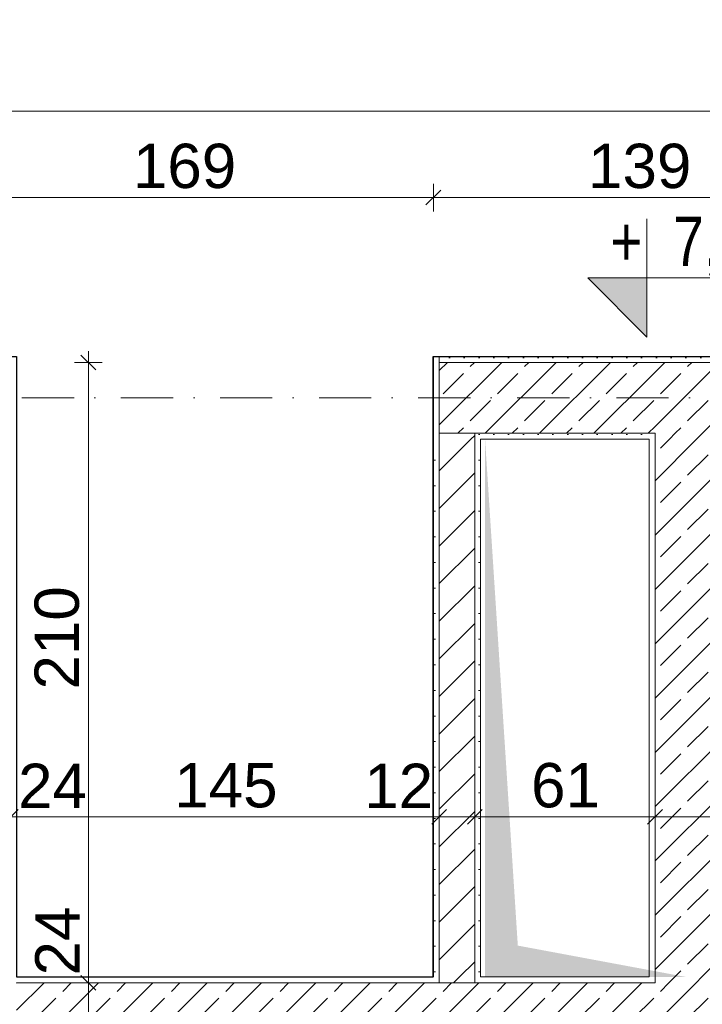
# Model space of a CAD drawing. Header units: millimetres. Extents: x -126905 to -83905, y -179170 to 5194.
# Tile 24 of 56: x -111879 to -109570, y -99919 to -96587. Entities that reach past the tile are written whole.
import ezdxf
from ezdxf.enums import TextEntityAlignment as Align

# ---------------------------------------------------------------- set-up
doc = ezdxf.new("R2010")
doc.units = ezdxf.units.MM
doc.header["$MEASUREMENT"] = 0
doc.linetypes.add('Kropki i Kreski', pattern=[335.138881, 176.388884, -88.194442, 0, -70.555556])
for name, color, linetype, lineweight in [('Nowe_0_Nr_pióra__21', 7, 'Continuous', 20), ('Nowe_Konstrukcja - Ściany zew_Nr_pióra__21', 7, 'Continuous', 20), ('Nowe_Konstrukcja - Ściany zew_Nr_pióra__3', 7, 'Continuous', 13), ('Nowe_Konstrukcja - Ściany_Nr_pióra__21', 7, 'Continuous', 20), ('Nowe_Osie_Nr_pióra__4', 8, 'Continuous', 13), ('Nowe_Tabelka_Nr_pióra__3', 7, 'Continuous', 13), ('Nowe_Wymiarowanie - Ogólne_Nr_pióra__42', 8, 'Continuous', 25)]:
    doc.layers.add(name, color=color, linetype=linetype, lineweight=lineweight)
for name, color, linetype, lineweight, true_color in [('Nowe_Elementy Modelu - Strefy_Nr_pióra__58', 7, 'Continuous', 25, 0xdf0000), ('Nowe_Konstrukcja - Ściany zew_Nr_pióra__23', 7, 'Continuous', 13, 0x858585), ('Nowe_Konstrukcja - Ściany zew_Nr_pióra__62', 7, 'Continuous', 18, 0xaaaaaa), ('Nowe_Wymiarowanie - Ogólne_Nr_pióra__81', 7, 'Continuous', 13, 0x6a6a6a)]:
    doc.layers.add(name, color=color, linetype=linetype, lineweight=lineweight, true_color=true_color)
for name, color, linetype in [('Nowe_Konstrukcja - Ściany zew', 7, 'Continuous'), ('Nowe_Osie', 7, 'Continuous'), ('Nowe_Wymiarowanie - Ogólne', 7, 'Continuous')]:
    doc.layers.add(name, color=color, linetype=linetype)
doc.styles.add('STYL_AUTOMATYCZNY_1', font='arial.ttf')
doc.styles.add('STYL_AUTOMATYCZNY_3', font='arial.ttf', dxfattribs={"width": 0.8})
doc.dimstyles.new('STYL_AUTOMATYCZNY__1', dxfattribs={"dimtxt": 150, "dimasz": 47.5, "dimexe": 0.18, "dimexo": 0.0625, "dimgap": 0, "dimtad": 1, "dimdec": 0, "dimlfac": 0.1, "dimzin": 0, "dimdsep": 46, "dimtxsty": 'STYL_AUTOMATYCZNY_1', "dimblk": 'ARROWHEAD_6', "dimblk1": 'ARROWHEAD_6', "dimblk2": 'ARROWHEAD_6', "dimcen": 0.09, "dimse1": 1, "dimse2": 1, "dimclrd": 256, "dimclre": 256, "dimclrt": 8, "dimazin": 0, "dimtfac": 1, "dimtdec": 4, "dimtmove": 0, "dimatfit": 3, "dimfxl": 0, "dimtolj": 1, "dimtzin": 0, "dimarcsym": 0})
doc.dimstyles.new('STYL_AUTOMATYCZNY__2', dxfattribs={"dimtxt": 150, "dimasz": 47.5, "dimexe": 0.18, "dimexo": 0.0625, "dimgap": 0, "dimtad": 1, "dimtih": 1, "dimtoh": 1, "dimdec": 0, "dimlfac": 0.1, "dimzin": 0, "dimdsep": 46, "dimtxsty": 'STYL_AUTOMATYCZNY_1', "dimblk": 'ARROWHEAD_6', "dimblk1": 'ARROWHEAD_6', "dimblk2": 'ARROWHEAD_6', "dimcen": 0.09, "dimse1": 1, "dimse2": 1, "dimclrd": 256, "dimclre": 256, "dimclrt": 8, "dimazin": 0, "dimtfac": 1, "dimtdec": 4, "dimtmove": 0, "dimatfit": 3, "dimfxl": 0, "dimtolj": 1, "dimtzin": 0, "dimarcsym": 0})
pattern_1 = [(0, (0, 0), (0, 86.60254), [0, -50]), (0, (25, 43.3), (0, 86.60254), [0, -50])]
pattern_2 = [(45, (0, 0), (-91.92388, 91.92388), []), (45, (-45.96, 45.96), (-91.92388, 91.92388), [97.5, -32.5])]
pattern_3 = [(45, (0, 0), (-63.63961, 63.63961), [])]

# ---------------------------------------------------------------- blocks, each defined once
blk = doc.blocks.new('Ściana_1_1', base_point=(-112029.5, -99966.6))
at = {"layer": 'Nowe_Konstrukcja - Ściany zew_Nr_pióra__23', "linetype": 'Continuous', "lineweight": 13, "true_color": 0x858585}
h = blk.add_hatch(dxfattribs=at)
h.set_pattern_fill('Tynk_0001', color=252, style=0, pattern_type=2)
h.set_pattern_definition(pattern_1)
h.paths.add_polyline_path([(-110479.5, -99826.6), (-111889.5, -99826.6), (-111889.5, -99846.6), (-110479.5, -99846.6)])
h = blk.add_hatch(dxfattribs=at)
h.set_pattern_fill('Tynk_0001', color=252, style=0, pattern_type=2)
h.set_pattern_definition(pattern_1)
h.paths.add_polyline_path([(-110479.5, -99846.6), (-110459.5, -99846.6), (-110459.5, -99826.6), (-110479.5, -99826.6)])
h = blk.add_hatch(dxfattribs=at)
h.set_pattern_fill('Tynk_0001', color=252, style=0, pattern_type=2)
h.set_pattern_definition(pattern_1)
h.paths.add_polyline_path([(-110339.5, -99846.6), (-110319.5, -99846.6), (-110319.5, -99826.6), (-110339.5, -99826.6)])
h = blk.add_hatch(dxfattribs=at)
h.set_pattern_fill('Tynk_0001', color=252, style=0, pattern_type=2)
h.set_pattern_definition(pattern_1)
h.paths.add_polyline_path([(-110319.5, -99846.6), (-109749.5, -99846.6), (-109749.5, -99826.6), (-110319.5, -99826.6)])
h = blk.add_hatch(dxfattribs=at)
h.set_pattern_fill('Tynk_0001', color=252, style=0, pattern_type=2)
h.set_pattern_definition(pattern_1)
h.paths.add_polyline_path([(-109749.5, -99846.6), (-109729.5, -99846.6), (-109729.5, -99826.6), (-109749.5, -99826.6)])
h = blk.add_hatch(dxfattribs=at)
h.set_pattern_fill('Beton_zbrojony_0001', color=252, style=0, pattern_type=2)
h.set_pattern_definition(pattern_2)
h.paths.add_polyline_path([(-109729.5, -99846.6), (-111889.5, -99846.6), (-111889.5, -100086.6), (-109729.5, -100086.6)])
h = blk.add_hatch(dxfattribs=at)
h.set_pattern_fill('Beton_zbrojony_0001', color=252, style=0, pattern_type=2)
h.set_pattern_definition(pattern_2)
h.paths.add_polyline_path([(-109729.5, -100086.6), (-109489.5, -100086.6), (-109489.5, -99846.6), (-109729.5, -99846.6)])
at = {"layer": 'Nowe_Konstrukcja - Ściany zew_Nr_pióra__21', "color": 7, "linetype": 'Continuous', "lineweight": 20, "flags": 128}
for points in [[(-110479.5, -99826.6), (-111889.5, -99826.6)], [(-109749.5, -99826.6), (-110319.5, -99826.6)]]:
    blk.add_lwpolyline(points, dxfattribs=at)
at = {"layer": 'Nowe_Konstrukcja - Ściany zew_Nr_pióra__3', "color": 7, "linetype": 'Continuous', "lineweight": 13}
for p, q in [((-110459.5, -99826.6), (-110459.5, -99846.6)), ((-110339.5, -99846.6), (-110339.5, -99826.6)), ((-109729.5, -99826.6), (-109729.5, -99846.6)), ((-110459.5, -99846.6), (-111889.5, -99846.6)), ((-110459.5, -99846.6), (-110339.5, -99846.6)), ((-109729.5, -99846.6), (-110339.5, -99846.6))]:
    blk.add_line(p, q, dxfattribs=at)
blk = doc.blocks.new('Ściana_10_1', base_point=(-110399.5, -99966.6))
at = {"layer": 'Nowe_Konstrukcja - Ściany zew_Nr_pióra__23', "linetype": 'Continuous', "lineweight": 13, "true_color": 0x858585}
h = blk.add_hatch(dxfattribs=at)
h.set_pattern_fill('Tynk_0001', color=252, style=0, pattern_type=2)
h.set_pattern_definition(pattern_1)
h.paths.add_polyline_path([(-110479.5, -98006.6), (-110479.5, -99826.6), (-110459.5, -99826.6), (-110459.5, -98006.6)])
h = blk.add_hatch(dxfattribs=at)
h.set_pattern_fill('Bloczki_ceramiczne_0001', color=252, style=0, pattern_type=2)
h.set_pattern_definition(pattern_3)
h.paths.add_polyline_path([(-110459.5, -98006.6), (-110339.5, -98006.6), (-110339.5, -97986.6), (-110459.5, -97986.6)])
h = blk.add_hatch(dxfattribs=at)
h.set_pattern_fill('Bloczki_ceramiczne_0001', color=252, style=0, pattern_type=2)
h.set_pattern_definition(pattern_3)
h.paths.add_polyline_path([(-110339.5, -99826.6), (-110339.5, -98006.6), (-110459.5, -98006.6), (-110459.5, -99826.6)])
h = blk.add_hatch(dxfattribs=at)
h.set_pattern_fill('Tynk_0001', color=252, style=0, pattern_type=2)
h.set_pattern_definition(pattern_1)
h.paths.add_polyline_path([(-110319.5, -99826.6), (-110319.5, -98006.6), (-110339.5, -98006.6), (-110339.5, -99826.6)])
at = {"layer": 'Nowe_Konstrukcja - Ściany zew_Nr_pióra__21', "color": 7, "linetype": 'Continuous', "lineweight": 20, "flags": 128}
for points in [[(-110479.5, -98006.6), (-110479.5, -99826.6)], [(-110319.5, -99826.6), (-110319.5, -98006.6)]]:
    blk.add_lwpolyline(points, dxfattribs=at)
at = {"layer": 'Nowe_Konstrukcja - Ściany zew_Nr_pióra__3', "color": 7, "linetype": 'Continuous', "lineweight": 13}
for p, q in [((-110459.5, -97986.6), (-110459.5, -98006.6)), ((-110339.5, -97986.6), (-110459.5, -97986.6)), ((-110459.5, -98006.6), (-110459.5, -99826.6)), ((-110339.5, -98006.6), (-110339.5, -97986.6)), ((-110339.5, -99826.6), (-110339.5, -98006.6))]:
    blk.add_line(p, q, dxfattribs=at)
blk = doc.blocks.new('Ściana_13_1', base_point=(-109609.5, -99966.6))
at = {"layer": 'Nowe_Konstrukcja - Ściany zew_Nr_pióra__23', "linetype": 'Continuous', "lineweight": 13, "true_color": 0x858585}
h = blk.add_hatch(dxfattribs=at)
h.set_pattern_fill('Tynk_0001', color=252, style=0, pattern_type=2)
h.set_pattern_definition(pattern_1)
h.paths.add_polyline_path([(-109749.5, -98006.6), (-109749.5, -99826.6), (-109729.5, -99826.6), (-109729.5, -98006.6)])
h = blk.add_hatch(dxfattribs=at)
h.set_pattern_fill('Beton_zbrojony_0001', color=252, style=0, pattern_type=2)
h.set_pattern_definition(pattern_2)
h.paths.add_polyline_path([(-109729.5, -98006.6), (-109489.5, -98006.6), (-109489.5, -97986.6), (-109729.5, -97986.6)])
h = blk.add_hatch(dxfattribs=at)
h.set_pattern_fill('Beton_zbrojony_0001', color=252, style=0, pattern_type=2)
h.set_pattern_definition(pattern_2)
h.paths.add_polyline_path([(-109729.5, -98006.6), (-109729.5, -99826.6), (-109489.5, -99826.6), (-109489.5, -98006.6)])
h = blk.add_hatch(dxfattribs=at)
h.set_pattern_fill('Tynk_0001', color=252, style=0, pattern_type=2)
h.set_pattern_definition(pattern_1)
h.paths.add_polyline_path([(-109469.5, -99826.6), (-109469.5, -98006.6), (-109489.5, -98006.6), (-109489.5, -99826.6)])
h = blk.add_hatch(dxfattribs=at)
h.set_pattern_fill('Beton_zbrojony_0001', color=252, style=0, pattern_type=2)
h.set_pattern_definition(pattern_2)
h.paths.add_polyline_path([(-109729.5, -99846.6), (-109489.5, -99846.6), (-109489.5, -99826.6), (-109729.5, -99826.6)])
at = {"layer": 'Nowe_Konstrukcja - Ściany zew_Nr_pióra__21', "color": 7, "linetype": 'Continuous', "lineweight": 20, "flags": 128}
for points in [[(-109749.5, -98006.6), (-109749.5, -99826.6)], [(-109469.5, -99826.6), (-109469.5, -98006.6)]]:
    blk.add_lwpolyline(points, dxfattribs=at)
at = {"layer": 'Nowe_Konstrukcja - Ściany zew_Nr_pióra__3', "color": 7, "linetype": 'Continuous', "lineweight": 13}
for p, q in [((-109729.5, -97986.6), (-109729.5, -98006.6)), ((-109729.5, -98006.6), (-109729.5, -99826.6)), ((-109489.5, -98006.6), (-109489.5, -97986.6)), ((-109489.5, -99826.6), (-109489.5, -98006.6)), ((-109729.5, -99826.6), (-109729.5, -99846.6)), ((-109489.5, -99846.6), (-109489.5, -99826.6))]:
    blk.add_line(p, q, dxfattribs=at)
blk = doc.blocks.new('Ściana_22_1', base_point=(-105729.5, -97866.6))
at = {"layer": 'Nowe_Konstrukcja - Ściany zew_Nr_pióra__23', "linetype": 'Continuous', "lineweight": 13, "true_color": 0x858585}
h = blk.add_hatch(dxfattribs=at)
h.set_pattern_fill('Tynk_0001', color=252, style=0, pattern_type=2)
h.set_pattern_definition(pattern_1)
h.paths.add_polyline_path([(-110459.5, -97726.6), (-110459.5, -97746.6), (-109089.5, -97746.6), (-109089.5, -97726.6)])
h = blk.add_hatch(dxfattribs=at)
h.set_pattern_fill('Beton_zbrojony_0001', color=252, style=0, pattern_type=2)
h.set_pattern_definition(pattern_2)
h.paths.add_polyline_path([(-109729.5, -97746.6), (-110459.5, -97746.6), (-110459.5, -97986.6), (-109729.5, -97986.6)])
h = blk.add_hatch(dxfattribs=at)
h.set_pattern_fill('Beton_zbrojony_0001', color=252, style=0, pattern_type=2)
h.set_pattern_definition(pattern_2)
h.paths.add_polyline_path([(-109729.5, -97986.6), (-109489.5, -97986.6), (-109489.5, -97746.6), (-109729.5, -97746.6)])
h = blk.add_hatch(dxfattribs=at)
h.set_pattern_fill('Tynk_0001', color=252, style=0, pattern_type=2)
h.set_pattern_definition(pattern_1)
h.paths.add_polyline_path([(-110339.5, -98006.6), (-110319.5, -98006.6), (-110319.5, -97986.6), (-110339.5, -97986.6)])
h = blk.add_hatch(dxfattribs=at)
h.set_pattern_fill('Tynk_0001', color=252, style=0, pattern_type=2)
h.set_pattern_definition(pattern_1)
h.paths.add_polyline_path([(-110319.5, -98006.6), (-109749.5, -98006.6), (-109749.5, -97986.6), (-110319.5, -97986.6)])
h = blk.add_hatch(dxfattribs=at)
h.set_pattern_fill('Tynk_0001', color=252, style=0, pattern_type=2)
h.set_pattern_definition(pattern_1)
h.paths.add_polyline_path([(-109749.5, -98006.6), (-109729.5, -98006.6), (-109729.5, -97986.6), (-109749.5, -97986.6)])
at = {"layer": 'Nowe_Konstrukcja - Ściany zew_Nr_pióra__21', "color": 7, "linetype": 'Continuous', "lineweight": 20, "flags": 128}
for points in [[(-109089.5, -97726.6), (-110459.5, -97726.6)], [(-110459.5, -97726.6), (-110459.5, -97746.6)], [(-110459.5, -97746.6), (-110459.5, -97986.6)], [(-110459.5, -97986.6), (-110459.5, -98006.6)], [(-110319.5, -98006.6), (-109749.5, -98006.6)]]:
    blk.add_lwpolyline(points, dxfattribs=at)
at = {"layer": 'Nowe_Konstrukcja - Ściany zew_Nr_pióra__3', "color": 7, "linetype": 'Continuous', "lineweight": 13}
for p, q in [((-109729.5, -97746.6), (-110459.5, -97746.6)), ((-109489.5, -97746.6), (-109729.5, -97746.6)), ((-110459.5, -97986.6), (-110459.5, -98006.6)), ((-110339.5, -97986.6), (-110459.5, -97986.6)), ((-110339.5, -98006.6), (-110339.5, -97986.6)), ((-110339.5, -97986.6), (-109729.5, -97986.6)), ((-109729.5, -97986.6), (-109729.5, -98006.6))]:
    blk.add_line(p, q, dxfattribs=at)
blk = doc.blocks.new('Ściana_49_1', base_point=(-110399.5, -99966.6))
at = {"layer": 'Nowe_Konstrukcja - Ściany zew_Nr_pióra__23', "linetype": 'Continuous', "lineweight": 13, "true_color": 0x858585}
h = blk.add_hatch(dxfattribs=at)
h.set_pattern_fill('Tynk_0001', color=252, style=0, pattern_type=2)
h.set_pattern_definition(pattern_1)
h.paths.add_polyline_path([(-110479.5, -98006.6), (-110479.5, -99826.6), (-110459.5, -99826.6), (-110459.5, -98006.6)])
h = blk.add_hatch(dxfattribs=at)
h.set_pattern_fill('Bloczki_ceramiczne_0001', color=252, style=0, pattern_type=2)
h.set_pattern_definition(pattern_3)
h.paths.add_polyline_path([(-110339.5, -99826.6), (-110339.5, -98006.6), (-110459.5, -98006.6), (-110459.5, -99826.6)])
h = blk.add_hatch(dxfattribs=at)
h.set_pattern_fill('Tynk_0001', color=252, style=0, pattern_type=2)
h.set_pattern_definition(pattern_1)
h.paths.add_polyline_path([(-110319.5, -99826.6), (-110319.5, -98006.6), (-110339.5, -98006.6), (-110339.5, -99826.6)])
h = blk.add_hatch(dxfattribs=at)
h.set_pattern_fill('Bloczki_ceramiczne_0001', color=252, style=0, pattern_type=2)
h.set_pattern_definition(pattern_3)
h.paths.add_polyline_path([(-110459.5, -99846.6), (-110339.5, -99846.6), (-110339.5, -99826.6), (-110459.5, -99826.6)])
at = {"layer": 'Nowe_Konstrukcja - Ściany zew_Nr_pióra__21', "color": 7, "linetype": 'Continuous', "lineweight": 20, "flags": 128}
for points in [[(-110479.5, -98006.6), (-110479.5, -99826.6)], [(-110319.5, -99826.6), (-110319.5, -98006.6)]]:
    blk.add_lwpolyline(points, dxfattribs=at)
at = {"layer": 'Nowe_Konstrukcja - Ściany zew_Nr_pióra__3', "color": 7, "linetype": 'Continuous', "lineweight": 13}
for p, q in [((-110459.5, -98006.6), (-110459.5, -99826.6)), ((-110339.5, -99826.6), (-110339.5, -98006.6)), ((-110459.5, -99826.6), (-110459.5, -99846.6)), ((-110339.5, -99846.6), (-110339.5, -99826.6)), ((-110459.5, -99846.6), (-110339.5, -99846.6))]:
    blk.add_line(p, q, dxfattribs=at)
blk = doc.blocks.new('Standardowy znacznik osi_5')
at = {"layer": 'Nowe_Osie_Nr_pióra__4', "color": 8, "linetype": 'Kropki i Kreski', "lineweight": 13}
blk.add_line((1000, 0), (32849.3, 0), dxfattribs=at)
at = {"layer": 'Nowe_Osie_Nr_pióra__4', "color": 8, "lineweight": 13, "style": 'STYL_AUTOMATYCZNY_1'}
for tag, p in [('AC_MarkerText_1_0', (-250, -239.3)), ('AC_MarkerText_1_1', (34099.3, -239.3))]:
    blk.add_attdef(tag, text='', height=250, rotation=180, dxfattribs=at).set_placement(p, align=Align.TOP_CENTER)
blk = doc.blocks.new('*D225')
at = {"layer": 'Nowe_Wymiarowanie - Ogólne_Nr_pióra__81', "color": 251, "linetype": 'Continuous', "lineweight": 13, "true_color": 0x6a6a6a}
for p, q in [((-109729.5, -99237.8), (-109729.5, -99331.6)), ((-109489.5, -99237.8), (-109489.5, -99331.6)), ((-109754.5, -99309.7), (-109704.5, -99259.7)), ((-109514.5, -99309.7), (-109464.5, -99259.7)), ((-109489.5, -99284.7), (-109729.5, -99284.7))]:
    blk.add_line(p, q, dxfattribs=at)
blk = doc.blocks.new('ARROWHEAD_6')
at = {"color": 0, "linetype": 'Continuous', "lineweight": 0}
for p, q in [((0, 0), (-1, 0)), ((-0.5, -0.5), (0.5, 0.5))]:
    blk.add_line(p, q, dxfattribs=at)
blk = doc.blocks.new('*D226')
at = {"layer": 'Nowe_Wymiarowanie - Ogólne_Nr_pióra__81', "color": 251, "linetype": 'Continuous', "lineweight": 13, "true_color": 0x6a6a6a}
for p, q in [((-110339.5, -99237.8), (-110339.5, -99331.6)), ((-109729.5, -99237.8), (-109729.5, -99331.6)), ((-110364.5, -99309.7), (-110314.5, -99259.7)), ((-109754.5, -99309.7), (-109704.5, -99259.7)), ((-109729.5, -99284.7), (-110339.5, -99284.7))]:
    blk.add_line(p, q, dxfattribs=at)
at = {"layer": 'Nowe_Wymiarowanie - Ogólne_Nr_pióra__42', "color": 8, "lineweight": 25, "insert": (-110148.9, -99254.7), "char_height": 150, "attachment_point": 7, "style": 'STYL_AUTOMATYCZNY_1'}
blk.add_mtext('\\A1;{\\pql;\\fArial|b0|i0|c238|p0;\\W1.000000;61}', dxfattribs=at)
blk = doc.blocks.new('*D227')
at = {"layer": 'Nowe_Wymiarowanie - Ogólne_Nr_pióra__81', "color": 251, "linetype": 'Continuous', "lineweight": 13, "true_color": 0x6a6a6a}
for p, q in [((-110459.5, -99237.8), (-110459.5, -99331.6)), ((-110339.5, -99237.8), (-110339.5, -99331.6)), ((-110484.5, -99309.7), (-110434.5, -99259.7)), ((-110364.5, -99309.7), (-110314.5, -99259.7)), ((-110339.5, -99284.7), (-110459.5, -99284.7))]:
    blk.add_line(p, q, dxfattribs=at)
blk = doc.blocks.new('*D228')
at = {"layer": 'Nowe_Wymiarowanie - Ogólne_Nr_pióra__81', "color": 251, "linetype": 'Continuous', "lineweight": 13, "true_color": 0x6a6a6a}
for p, q in [((-111909.5, -99237.8), (-111909.5, -99331.6)), ((-110459.5, -99237.8), (-110459.5, -99331.6)), ((-111934.5, -99309.7), (-111884.5, -99259.7)), ((-110484.5, -99309.7), (-110434.5, -99259.7)), ((-110459.5, -99284.7), (-111909.5, -99284.7))]:
    blk.add_line(p, q, dxfattribs=at)
at = {"layer": 'Nowe_Wymiarowanie - Ogólne_Nr_pióra__42', "color": 8, "lineweight": 25, "char_height": 150, "attachment_point": 7, "style": 'STYL_AUTOMATYCZNY_1'}
for s, insert in [('\\A1;{\\pql;\\fArial|b0|i0|c238|p0;\\W1.000000;24}', (-111884.5, -99254.7)), ('\\A1;{\\pql;\\fArial|b0|i0|c238|p0;\\W1.000000;145}', (-111356.1, -99254.7)), ('\\A1;{\\pql;\\fArial|b0|i0|c238|p0;\\W1.000000;12}', (-110713.3, -99254.7))]:
    blk.add_mtext(s, dxfattribs=dict(at, insert=insert))
blk = doc.blocks.new('*D229')
at = {"layer": 'Nowe_Wymiarowanie - Ogólne_Nr_pióra__81', "color": 251, "linetype": 'Continuous', "lineweight": 13, "true_color": 0x6a6a6a}
for p, q in [((-111909.5, -99237.8), (-111909.5, -99331.6)), ((-112174.5, -99309.7), (-112124.5, -99259.7)), ((-111934.5, -99309.7), (-111884.5, -99259.7)), ((-111909.5, -99284.7), (-112149.5, -99284.7))]:
    blk.add_line(p, q, dxfattribs=at)
blk = doc.blocks.new('*D269')
at = {"layer": 'Nowe_Wymiarowanie - Ogólne_Nr_pióra__81', "color": 251, "linetype": 'Continuous', "lineweight": 13, "true_color": 0x6a6a6a}
for p, q in [((-112144.5, -97163.6), (-112194.5, -97213.6)), ((-112169.5, -97235.5), (-112169.5, -97141.7)), ((-110454.5, -97163.6), (-110504.5, -97213.6)), ((-110479.5, -97235.5), (-110479.5, -97141.7)), ((-112169.5, -97188.6), (-110479.5, -97188.6))]:
    blk.add_line(p, q, dxfattribs=at)
at = {"layer": 'Nowe_Wymiarowanie - Ogólne_Nr_pióra__42', "color": 8, "lineweight": 25, "insert": (-111496.1, -97158.6), "char_height": 150, "attachment_point": 7, "style": 'STYL_AUTOMATYCZNY_1'}
blk.add_mtext('\\A1;{\\pql;\\fArial|b0|i0|c238|p0;\\W1.000000;169}', dxfattribs=at)
blk = doc.blocks.new('*D270')
at = {"layer": 'Nowe_Wymiarowanie - Ogólne_Nr_pióra__81', "color": 251, "linetype": 'Continuous', "lineweight": 13, "true_color": 0x6a6a6a}
for p, q in [((-110454.5, -97163.6), (-110504.5, -97213.6)), ((-110479.5, -97235.5), (-110479.5, -97141.7)), ((-109064.5, -97163.6), (-109114.5, -97213.6)), ((-109089.5, -97235.5), (-109089.5, -97141.7)), ((-110479.5, -97188.6), (-109089.5, -97188.6))]:
    blk.add_line(p, q, dxfattribs=at)
at = {"layer": 'Nowe_Wymiarowanie - Ogólne_Nr_pióra__42', "color": 8, "lineweight": 25, "insert": (-109956.1, -97158.6), "char_height": 150, "attachment_point": 7, "style": 'STYL_AUTOMATYCZNY_1'}
blk.add_mtext('\\A1;{\\pql;\\fArial|b0|i0|c238|p0;\\W1.000000;139}', dxfattribs=at)
blk = doc.blocks.new('*D277')
at = {"layer": 'Nowe_Wymiarowanie - Ogólne_Nr_pióra__81', "color": 251, "linetype": 'Continuous', "lineweight": 13, "true_color": 0x6a6a6a}
for p, q in [((-121764.5, -96870.9), (-121814.5, -96920.9)), ((-121789.5, -96942.8), (-121789.5, -96849)), ((-95994.5, -96920.9), (-95944.5, -96870.9)), ((-95969.5, -96942.8), (-95969.5, -96849)), ((-121827, -96895.9), (-121789.5, -96895.9)), ((-121789.5, -96895.9), (-95969.5, -96895.9)), ((-95969.5, -96895.9), (-95932, -96895.9))]:
    blk.add_line(p, q, dxfattribs=at)
at = {"layer": 'Nowe_Wymiarowanie - Ogólne_Nr_pióra__42', "color": 8, "lineweight": 25, "insert": (-109136.9, -96865.9), "char_height": 150, "attachment_point": 7, "style": 'STYL_AUTOMATYCZNY_1'}
blk.add_mtext('\\A1;{\\pql;\\fArial|b0|i0|c238|p0;\\W1.000000;2\xa0582}', dxfattribs=at)
blk = doc.blocks.new('*D293')
at = {"layer": 'Nowe_Wymiarowanie - Ogólne_Nr_pióra__81', "color": 251, "linetype": 'Continuous', "lineweight": 13, "true_color": 0x6a6a6a}
for p, q in [((-121373.9, -96101.6), (-121323.9, -96151.6)), ((-121302.1, -96126.6), (-121395.8, -96126.6)), ((-121348.9, -97746.6), (-121348.9, -96126.6)), ((-121373.9, -97721.6), (-121323.9, -97771.6)), ((-121302.1, -97746.6), (-121395.8, -97746.6))]:
    blk.add_line(p, q, dxfattribs=at)
at = {"layer": 'Nowe_Wymiarowanie - Ogólne_Nr_pióra__42', "color": 8, "lineweight": 25, "char_height": 150, "attachment_point": 7, "rotation": 90, "style": 'STYL_AUTOMATYCZNY_1'}
for s, insert in [('\\A1;{\\pql;\\fArial|b0|i0|c238|p0;\\W1.000000;12}', (-121378.9, -96380.4)), ('\\A1;{\\pql;\\fArial|b0|i0|c238|p0;\\W1.000000;162}', (-121378.9, -97222.6))]:
    blk.add_mtext(s, dxfattribs=dict(at, insert=insert))
blk = doc.blocks.new('*D306')
at = {"layer": 'Nowe_Wymiarowanie - Ogólne_Nr_pióra__81', "color": 251, "linetype": 'Continuous', "lineweight": 13, "true_color": 0x6a6a6a}
for p, q in [((-111621.7, -97771.6), (-111671.7, -97721.6)), ((-111646.7, -97709.1), (-111646.7, -97746.6)), ((-111693.6, -97746.6), (-111599.9, -97746.6)), ((-111646.7, -97746.6), (-111646.7, -99846.6)), ((-111621.7, -99871.6), (-111671.7, -99821.6)), ((-111693.6, -99846.6), (-111599.9, -99846.6))]:
    blk.add_line(p, q, dxfattribs=at)
at = {"layer": 'Nowe_Wymiarowanie - Ogólne_Nr_pióra__42', "color": 8, "lineweight": 25, "char_height": 150, "attachment_point": 7, "rotation": 90, "style": 'STYL_AUTOMATYCZNY_1'}
for s, insert in [('\\A1;{\\pql;\\fArial|b0|i0|c238|p0;\\W1.000000;210}', (-111676.7, -98853.8)), ('\\A1;{\\pql;\\fArial|b0|i0|c238|p0;\\W1.000000;24}', (-111676.7, -99821.6))]:
    blk.add_mtext(s, dxfattribs=dict(at, insert=insert))
blk = doc.blocks.new('*D307')
at = {"layer": 'Nowe_Wymiarowanie - Ogólne_Nr_pióra__81', "color": 251, "linetype": 'Continuous', "lineweight": 13, "true_color": 0x6a6a6a}
for p, q in [((-111621.7, -99871.6), (-111671.7, -99821.6)), ((-111693.6, -99846.6), (-111599.9, -99846.6)), ((-111646.7, -99846.6), (-111646.7, -100086.6)), ((-111621.7, -100111.6), (-111671.7, -100061.6)), ((-111693.6, -100086.6), (-111599.9, -100086.6))]:
    blk.add_line(p, q, dxfattribs=at)

msp = doc.modelspace()

# ---------------------------------------------------------------- hatches: boundary and pattern name
at = {"layer": 'Nowe_Konstrukcja - Ściany zew_Nr_pióra__21', "linetype": 'Continuous', "lineweight": 20}
msp.add_hatch(color=7, dxfattribs=at).paths.add_polyline_path([(-109757, -97660.9), (-109757, -97460.9), (-109957, -97460.9)])
at = {"layer": 'Nowe_Konstrukcja - Ściany zew_Nr_pióra__62', "linetype": 'Continuous', "lineweight": 18, "true_color": 0xaaaaaa}
msp.add_hatch(color=253, dxfattribs=at).paths.add_polyline_path([(-110304.5, -98006.6), (-110304.5, -99826.6), (-109624.5, -99826.6), (-110193.7, -99720.4)])

# ---------------------------------------------------------------- linework, layer by layer
at = {"layer": 'Nowe_0_Nr_pióra__21', "color": 7, "linetype": 'Continuous', "lineweight": 20, "flags": 128}
msp.add_lwpolyline([(-109757, -97260.9), (-109757, -97660.9), (-109757, -97460.9), (-109957, -97460.9), (-109757, -97660.9), (-109757, -97460.9), (-108557, -97460.9)], dxfattribs=at)
at = {"layer": 'Nowe_Elementy Modelu - Strefy_Nr_pióra__58', "color": 12, "linetype": 'Continuous', "lineweight": 25, "true_color": 0xdf0000, "flags": 128}
msp.add_lwpolyline([(-121789.5, -96146.6), (-121789.5, -97726.6), (-113238, -97726.6), (-112238, -97726.6), (-111889.5, -97726.6), (-111889.5, -99826.6), (-110479.8, -99826.6), (-110479.8, -97726.6), (-110299.5, -97726.6), (-105589.5, -97726.6), (-95969.5, -97726.6), (-95969.5, -96146.6), (-101649.1, -96146.6), (-105229.5, -96146.6)], close=True, dxfattribs=at)
at = {"layer": 'Nowe_Konstrukcja - Ściany_Nr_pióra__21', "color": 7, "linetype": 'Continuous', "lineweight": 20}
for p in [(-110479.5, -98006.6), (-110459.5, -97726.6)]:
    msp.add_line(p, (-110479.5, -97726.6), dxfattribs=at)

# ---------------------------------------------------------------- block references
at = {"layer": 'Nowe_Konstrukcja - Ściany zew', "color": 7, "lineweight": 20}
for name, p in [('Ściana_22_1', (-105729.5, -97866.6)), ('Ściana_10_1', (-110399.5, -99966.6)), ('Ściana_49_1', (-110399.5, -99966.6)), ('Ściana_13_1', (-109609.5, -99966.6)), ('Ściana_1_1', (-112029.5, -99966.6))]:
    msp.add_blockref(name, p, dxfattribs=at)
at = {"layer": 'Nowe_Osie', "color": 8, "linetype": 'Continuous', "lineweight": 15, "zscale": 1000, "rotation": 180}
msp.add_blockref('Standardowy znacznik osi_5', (-91921.8, -97866.6), dxfattribs=at)

# ---------------------------------------------------------------- texts
at = {"layer": 'Nowe_Tabelka_Nr_pióra__3', "color": 7, "linetype": 'Continuous', "lineweight": 13, "insert": (-109881.1, -97451.7), "char_height": 167.188, "attachment_point": 7, "style": 'STYL_AUTOMATYCZNY_3'}
msp.add_mtext('\\A1;{\\pql;\\fArial|b0|i0|c238|p0;\\W0.800000;+  7,2}', dxfattribs=at)

# ---------------------------------------------------------------- dimensions: what is measured, and where the dimension line sits
at = {"layer": 'Nowe_Wymiarowanie - Ogólne', "color": 251, "linetype": 'Continuous', "lineweight": 13, "true_color": 0x6a6a6a}
for base, p1, p2, angle, picture, middle in [((-121348.9, -96126.6), (-116979.5, -97746.6), (-98809.3, -96126.6), 90, '*D293', (-121453.9, -97051.4)), ((-111646.7, -99846.6), (-111889.5, -97746.6), (-109769.5, -99846.6), 270, '*D306', (-111751.7, -98682.6)), ((-111646.7, -100086.6), (-109769.5, -99846.6), (-109659.5, -100086.6), 270, '*D307', (-111751.7, -99707.5))]:
    dim = msp.add_linear_dim(base=base, p1=p1, p2=p2, angle=angle, dimstyle='STYL_AUTOMATYCZNY__1', dxfattribs=at)
    dim.commit()
    dim.dimension.update_dxf_attribs({"geometry": picture, "text_midpoint": middle, "dimtype": 160, "text_rotation": 90})
for base, p1, p2, picture, middle in [((-95969.5, -96895.9), (-121789.5, -97726.6), (-95969.5, -97726.6), '*D277', (-108879.6, -96790.9)), ((-110479.5, -97188.6), (-112169.5, -97746.6), (-110479.5, -98006.6), '*D269', (-111324.9, -97083.6)), ((-109089.5, -97188.6), (-110479.5, -98006.6), (-109089.5, -98006.6), '*D270', (-109784.9, -97083.6))]:
    dim = msp.add_linear_dim(base=base, p1=p1, p2=p2, dimstyle='STYL_AUTOMATYCZNY__2', dxfattribs=at)
    dim.commit()
    dim.dimension.update_dxf_attribs({"geometry": picture, "text_midpoint": middle, "dimtype": 160})
for base, p1, p2, picture, middle in [((-110339.5, -99284.7), (-109729.5, -98916.6), (-110339.5, -99284.7), '*D226', (-110034.8, -99179.7)), ((-109729.5, -99284.7), (-109489.5, -98916.6), (-109729.5, -98916.6), '*D225', (-109350.4, -99179.7)), ((-111909.5, -99284.7), (-110459.5, -99284.7), (-111909.5, -100296.6), '*D228', (-111184.9, -99179.7)), ((-112149.5, -99284.7), (-111909.5, -100296.6), (-112149.5, -100286.6), '*D229', (-111770.4, -99179.7)), ((-110459.5, -99284.7), (-110339.5, -99284.7), (-110459.5, -99284.7), '*D227', (-110599.2, -99179.7))]:
    dim = msp.add_linear_dim(base=base, p1=p1, p2=p2, angle=180, dimstyle='STYL_AUTOMATYCZNY__2', dxfattribs=at)
    dim.commit()
    dim.dimension.update_dxf_attribs({"geometry": picture, "text_midpoint": middle, "dimtype": 160})

doc.saveas('drawing.dxf')
